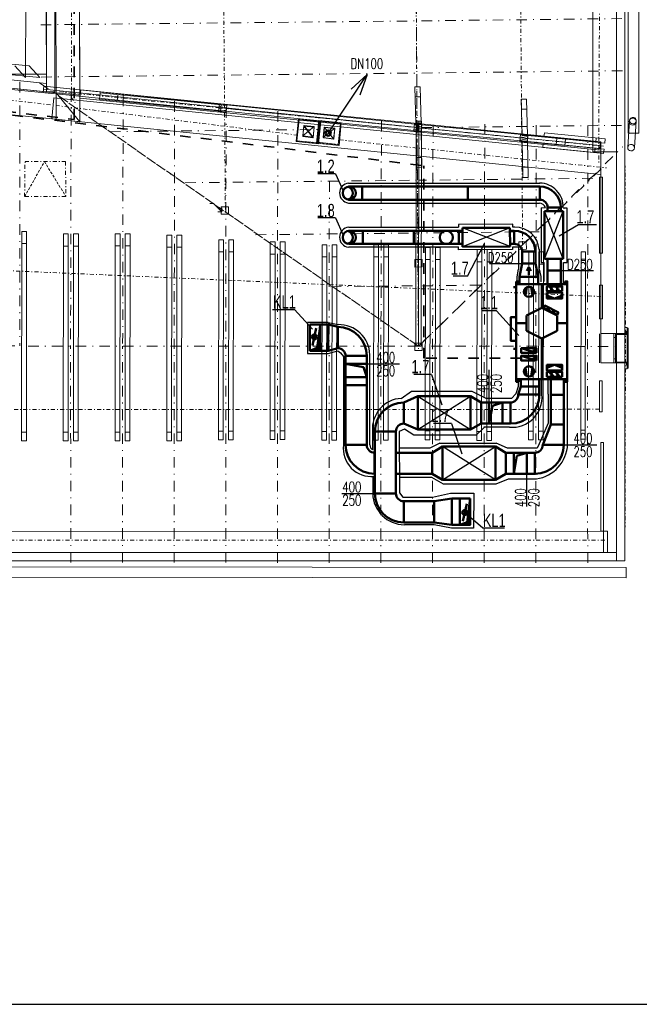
# Model space of a CAD drawing. Header units: millimetres. Extents: x 28262 to 240133, y -152087 to 56534.
# Tile 60 of 107: x 207701 to 219449, y -87529 to -68869. Entities that reach past the tile are written whole.
import ezdxf

# ---------------------------------------------------------------- set-up
doc = ezdxf.new("R2010")
doc.units = ezdxf.units.MM
doc.header["$MEASUREMENT"] = 0
for name, pattern in [('Čerchovaná', [450, 200, -117.5, 15, -117.5]), ('Čerchovaná M', [225, 125, -42.5, 15, -42.5]), ('Čerchovaná S', [175, 75, -42.5, 15, -42.5]), ('čárkovaná 3', [75, 50, -25]), ('Čárkovaná M', [400, 200, -200]), ('Čárkovaná S', [125, 75, -50])]:
    doc.linetypes.add(name, pattern=pattern)
doc.layers.get('0').update_dxf_attribs({"lineweight": 9})
for name, color, linetype, lineweight in [('--písmo', 7, 'Continuous', 25), ('--VZT', 6, 'Continuous', 50), ('--VZT POPIS', 7, 'Continuous', 25), ('--VZT_CHLADIVO', 3, 'Čárkovaná M', 35), ('--VZT_ODV', 5, 'Continuous', 50), ('--VZT_ODVOD', 5, 'Continuous', 50), ('--VZT_POPIS', 7, 'Continuous', 25), ('--VZT_PŘÍVOD', 6, 'Continuous', 50), ('--VZTPOM', 1, 'Continuous', 25), ('9._POHLED ZÁPADNÍ_1_2D prvky - obecné', 7, 'Continuous', 9), ('9._POHLED ZÁPADNÍ_1_Konstrukce - krov', 9, 'Continuous', 9), ('9._POHLED ZÁPADNÍ_1_Konstrukce - nosné', 9, 'Continuous', 9), ('9._POHLED ZÁPADNÍ_1_Kresby a obrázky', 7, 'Continuous', 9), ('9._POHLED ZÁPADNÍ_1_Nové_0_plochy', 7, 'Continuous', 9), ('9._POHLED ZÁPADNÍ_1_Nové_3D prvky fasada stavajici', 7, 'Continuous', 9), ('9._POHLED ZÁPADNÍ_1_Nové_Konstrukce - krov', 9, 'Continuous', 9), ('9._POHLED ZÁPADNÍ_1_Nové_Konstrukce - nosné', 7, 'Continuous', 9), ('9._POHLED ZÁPADNÍ_1_Nové_Kresby a obrázky', 9, 'Continuous', 9), ('9._POHLED ZÁPADNÍ_1_Nové_Otvory – Okna', 7, 'Continuous', 9), ('9._POHLED ZÁPADNÍ_1_Nové_Situace - terén', 7, 'Continuous', 9), ('9._POHLED ZÁPADNÍ_1_Nové_VÝTAH VAR 1', 7, 'Continuous', 9), ('9._POHLED ZÁPADNÍ_1_Situace - terén', 7, 'Continuous', 9), ('9._POHLED ZÁPADNÍ_1_Výplně - Povrchové', 7, 'Continuous', 9), ('9._POHLED ZÁPADNÍ_1_Výplně – Řezové', 7, 'Continuous', 9)]:
    doc.layers.add(name, color=color, linetype=linetype, lineweight=lineweight)
doc.styles.add('styl1', font='arial.ttf', dxfattribs={"width": 0.7, "height": 250})
doc.styles.add('styl7', font='romans.shx', dxfattribs={"width": 0.7, "height": 200})

msp = doc.modelspace()

# ---------------------------------------------------------------- hatches: boundary and pattern name
at = {"layer": '--VZT_ODV'}
h = msp.add_hatch(dxfattribs=at)
h.set_pattern_fill('ANSI31', color=256)
h.set_pattern_definition([(45, (7209.34327, -41979.39081), (-0.08838834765, 0.08838834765), [])])
h.paths.add_polyline_path([(213400, -74645), (213335, -75090), (213200, -75145), (213400, -75145)])
at = {"layer": '--VZT_PŘÍVOD'}
h = msp.add_hatch(dxfattribs=at)
h.set_pattern_fill('ANSI31', color=256)
h.set_pattern_definition([(45, (9554.20239, -43306.31427), (-0.08838834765, 0.08838834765), [])])
h.paths.add_polyline_path([(216243, -77959), (216241, -77957), (216235, -78007), (216235, -78201), (216243, -78193)])
h.paths.add_polyline_path([(216235, -78007), (216207, -78228), (216235, -78201)])
h.paths.add_polyline_path([(216235, -78201), (216207, -78228), (216187, -78391), (216043, -78444), (216235, -78444), (216235, -78415)])
h.paths.add_polyline_path([(216243, -78193), (216235, -78201), (216235, -78415), (216243, -78415)])
h.paths.add_polyline_path([(216243, -78415), (216235, -78415), (216235, -78444), (216243, -78444)])

# ---------------------------------------------------------------- linework, layer by layer
at = {"layer": '--písmo'}
msp.add_line((195775, -87529), (237775, -87529), dxfattribs=at)
at = {"layer": '--VZT'}
for p, q in [((217649, -72499), (217649, -73399)), ((217649, -72499), (218004, -72499)), ((217711, -72425), (217711, -72499)), ((217961, -72422), (217961, -72499)), ((218004, -73399), (218004, -72499)), ((217649, -73399), (218004, -73399)), ((217710, -73399), (217710, -73620)), ((217960, -73399), (217960, -73620)), ((217354, -73559), (217318, -73631)), ((217354, -73703), (217354, -73559)), ((217354, -73559), (217390, -73631)), ((217599, -73880), (217599, -74327)), ((217114, -73935), (217064, -73935)), ((217288, -74094), (217314, -73939)), ((217426, -74094), (217400, -73939)), ((217820, -74006), (217748, -73934)), ((217936, -74006), (217864, -73934)), ((217696, -74096), (217842, -74150)), ((217987, -74096), (217842, -74150)), ((217731, -74376), (217714, -74323)), ((217834, -74429), (217817, -74376)), ((217114, -74618), (217308, -74618)), ((218084, -74618), (217890, -74618)), ((213252, -75043), (213324, -74717)), ((217599, -75680), (217599, -74909)), ((217114, -75105), (217064, -75105)), ((217502, -75185), (217211, -75095)), ((217488, -75140), (217463, -75140)), ((217475, -75153), (217475, -75128)), ((217502, -75329), (217211, -75239)), ((217475, -75297), (217475, -75272)), ((217288, -75467), (217314, -75622)), ((217426, -75467), (217400, -75622)), ((217696, -75464), (217842, -75410)), ((217820, -75626), (217748, -75554)), ((217987, -75464), (217842, -75410)), ((217936, -75626), (217864, -75554)), ((214987, -76124), (214984, -76124)), ((214987, -76124), (215251, -76006)), ((214987, -76524), (214987, -76124)), ((216251, -76006), (215251, -76006)), ((215251, -76006), (215251, -76636)), ((216251, -76636), (216251, -76006)), ((216451, -76124), (216251, -76006)), ((217004, -76124), (216451, -76124)), ((217154, -75974), (217554, -75974)), ((214987, -76524), (215251, -76636)), ((215251, -76636), (216251, -76636)), ((216251, -76636), (216451, -76524)), ((217004, -76524), (216451, -76524)), ((214984, -77996), (214984, -78396)), ((215893, -77944), (215893, -78444)), ((215893, -77944), (215893, -78444)), ((216043, -77944), (216043, -78444)), ((216243, -77944), (216243, -78444)), ((216104, -78372), (216176, -78046))]:
    msp.add_line(p, q, dxfattribs=at)
for centre, radius in [((217139, -73854), 5), ((218059, -73854), 5), ((217357, -74026), 97), ((217784, -73970), 13), ((217900, -73970), 13), ((217722, -74350), 7), ((217826, -74402), 7), ((213288, -74880), 46.9), ((217475, -75140), 18), ((217475, -75284), 18), ((217357, -75535), 97), ((217139, -75706), 5), ((217784, -75590), 13), ((217900, -75590), 13), ((218059, -75706), 5), ((216140, -78209), 46.9)]:
    msp.add_circle(centre, radius, dxfattribs=at)
for points in [[(217114, -73829), (217164, -73829), (217164, -73879), (217114, -73879)], [(217114, -73879), (217114, -73879), (217164, -73879)], [(218084, -75680), (217114, -75680), (217114, -73880), (218084, -73880)], [(218084, -75680), (217114, -75680), (217114, -73880), (218084, -73880)], [(217114, -73880), (218084, -73880), (218084, -73880), (217114, -73880)], [(217114, -75680), (217114, -73880), (217114, -73880), (217114, -75680)], [(218034, -73829), (218084, -73829), (218084, -73879), (218034, -73879)], [(218034, -73879), (218034, -73879), (218084, -73879)], [(218084, -75680), (218084, -73880), (218084, -73880), (218084, -75680)], [(217987, -74015), (217696, -74015), (217696, -73925), (217987, -73925)], [(217696, -74042), (217987, -74042), (217987, -74150), (217696, -74150)], [(217893, -74464), (217633, -74332), (217655, -74288), (217915, -74420)], [(217114, -74955), (217014, -74955), (217014, -74505), (217114, -74505)], [(217502, -75185), (217211, -75185), (217211, -75095), (217502, -75095)], [(217502, -75329), (217211, -75329), (217211, -75239), (217502, -75239)], [(217987, -75518), (217696, -75518), (217696, -75410), (217987, -75410)], [(217987, -75635), (217696, -75635), (217696, -75545), (217987, -75545)], [(218084, -75680), (217114, -75680), (217114, -75680), (218084, -75680)], [(217164, -75731), (217114, -75731), (217114, -75681), (217164, -75681)], [(217164, -75681), (217164, -75681), (217114, -75681)], [(217554, -75680), (217554, -75820), (217204, -75820), (217204, -75680)], [(218084, -75731), (218034, -75731), (218034, -75681), (218084, -75681)], [(218084, -75681), (218084, -75681), (218034, -75681)]]:
    msp.add_3dface(points, dxfattribs=at)
for points, invisible_edges in [([(217114, -73867), (217114, -73829), (217114, -73879)], 12), ([(217114, -73867), (217114, -73879), (217114, -73879)], 5), ([(217164, -73867), (217164, -73829), (217164, -73879)], 12), ([(217164, -73867), (217164, -73879), (217164, -73879)], 5), ([(218034, -73867), (218034, -73829), (218034, -73879)], 12), ([(218034, -73867), (218034, -73879), (218034, -73879)], 5), ([(218084, -73867), (218084, -73829), (218084, -73879)], 12), ([(218084, -73867), (218084, -73879), (218084, -73879)], 5), ([(217599, -74909), (217308, -74473), (217599, -74327)], 13), ([(217599, -74909), (217599, -74327), (217890, -74473)], 13), ([(217599, -74909), (217308, -74764), (217308, -74473)], 12), ([(217599, -74909), (217890, -74473), (217890, -74618)], 13), ([(217599, -74909), (217890, -74618), (217890, -74764)], 5), ([(217114, -75693), (217114, -75731), (217114, -75681)], 12), ([(217114, -75693), (217114, -75681), (217114, -75681)], 5), ([(217164, -75693), (217164, -75731), (217164, -75681)], 12), ([(217164, -75693), (217164, -75681), (217164, -75681)], 5), ([(218034, -75693), (218034, -75731), (218034, -75681)], 12), ([(218034, -75693), (218034, -75681), (218034, -75681)], 5), ([(218084, -75693), (218084, -75731), (218084, -75681)], 12), ([(218084, -75693), (218084, -75681), (218084, -75681)], 5)]:
    msp.add_3dface(points, dxfattribs=dict(at, invisible_edges=invisible_edges))
at = {"layer": '--VZT POPIS'}
for p, q in [((213688, -71787), (213833, -72115)), ((213688, -72626), (213833, -72954)), ((218298, -72756), (217928, -72972)), ((216193, -73728), (216514, -73113)), ((217354, -73559), (217318, -73631)), ((217354, -73703), (217354, -73559)), ((217354, -73559), (217390, -73631)), ((212497, -74361), (212914, -74361)), ((212914, -74361), (213253, -74732)), ((216743, -74384), (216454, -74384)), ((216477, -78500), (216175, -78240)), ((216477, -78500), (216893, -78500))]:
    msp.add_line(p, q, dxfattribs=at)
at = {"layer": '--VZT_CHLADIVO'}
for p, q in [((208736, -63358), (208736, -70760)), ((203594, -70190), (215361, -71636)), ((204648, -70272), (208736, -70760)), ((215361, -75286), (215361, -71636)), ((217209, -75286), (215361, -75286))]:
    msp.add_line(p, q, dxfattribs=at)
at = {"layer": '--VZT_ODV'}
for p, q in [((216998, -72868), (217079, -72868)), ((216999, -73118), (217079, -73118)), ((217229, -73261), (217229, -73291)), ((217479, -73261), (217479, -73291)), ((213200, -74645), (213200, -75144)), ((213200, -74645), (213200, -75145)), ((213200, -74645), (213550, -74645)), ((213400, -74645), (213400, -75145)), ((213550, -74645), (213550, -75145)), ((213730, -74692), (213733, -75092)), ((213200, -75145), (213335, -75090)), ((213200, -75145), (213550, -75145)), ((213880, -75242), (214280, -75242)), ((213880, -76925), (213880, -75242)), ((214280, -75242), (214280, -76925)), ((214280, -75392), (213880, -75392)), ((213880, -75392), (214219, -75451)), ((214219, -75451), (214280, -75642)), ((214280, -75642), (213880, -75642)), ((217769, -76542), (217769, -75980)), ((218019, -76542), (218019, -75980)), ((214280, -76925), (213880, -76925)), ((215519, -77075), (215719, -76957)), ((216719, -76957), (215719, -76957)), ((215719, -76957), (215719, -77587)), ((216719, -77587), (216719, -76957)), ((216919, -77075), (216719, -76957)), ((214430, -77475), (214428, -77075)), ((215519, -77075), (215519, -77475)), ((216919, -77475), (216919, -77075)), ((217069, -77075), (217069, -77475)), ((217069, -77475), (217128, -77137)), ((217128, -77137), (217319, -77075)), ((217319, -77075), (217319, -77475)), ((215519, -77475), (215719, -77587)), ((215719, -77587), (216719, -77587)), ((216719, -77587), (216919, -77475))]:
    msp.add_line(p, q, dxfattribs=at)
for centre in [(213950, -72994), (215789, -72994)]:
    msp.add_circle(centre, 125, dxfattribs=at)
for centre, radius, start, end in [((213893, -72993), 125, 281.6766, 75.3086), ((213730, -75242), 550, 0, 90), ((213730, -75242), 150, 0, 90), ((214430, -76925), 550, 180, 270), ((214430, -76925), 150, 180, 270)]:
    msp.add_arc(centre, radius, start, end, dxfattribs=at)
at = {"layer": '--VZT_ODVOD'}
for p, q in [((213942, -72868), (216097, -72868)), ((214206, -73118), (214206, -72868)), ((215175, -73118), (215175, -72868)), ((216028, -73118), (216028, -72868)), ((216997, -72812), (216097, -72816)), ((216099, -73171), (216097, -72816)), ((216999, -73167), (216997, -72812)), ((217079, -73118), (217079, -72868)), ((213942, -73119), (216099, -73119)), ((216099, -73171), (216999, -73167)), ((217229, -73261), (217479, -73261)), ((217229, -73291), (217229, -73490)), ((217479, -73291), (217479, -73490)), ((217229, -73490), (217179, -73740)), ((217479, -73490), (217229, -73490)), ((217479, -73490), (217529, -73740)), ((213550, -74645), (213730, -74692)), ((213550, -75145), (213733, -75092)), ((213880, -75792), (213880, -75242)), ((214280, -75792), (214280, -75242)), ((214280, -75792), (213880, -75792)), ((217619, -76925), (217769, -76542)), ((218019, -76542), (217769, -76542)), ((218019, -76542), (218019, -76925)), ((217619, -76925), (218019, -76925)), ((214434, -77075), (214428, -77075)), ((215519, -77075), (214834, -77075)), ((217469, -77075), (216919, -77075)), ((217469, -77075), (217469, -77475)), ((214434, -77475), (214430, -77475)), ((215519, -77475), (214834, -77475)), ((217469, -77475), (216919, -77475))]:
    msp.add_line(p, q, dxfattribs=at)
msp.add_circle((213549, -71018), 50, dxfattribs=at)
for centre, radius, start, end in [((217079, -73268), 400, 0, 90), ((217079, -73268), 150, 0, 90), ((217469, -76925), 150, 270, 0), ((217469, -76925), 550, 270, 0)]:
    msp.add_arc(centre, radius, start, end, dxfattribs=at)
for points in [[(217179, -73880), (217179, -73740), (217529, -73740), (217529, -73880)], [(218019, -75680), (218019, -75980), (217769, -75980), (217769, -75680)]]:
    msp.add_3dface(points, dxfattribs=at)
at = {"layer": '--VZT_POPIS'}
for p, q in [((213581, -70972), (214287, -69908)), ((214287, -69908), (213983, -70184)), ((214287, -69908), (214152, -70296)), ((213688, -71787), (213351, -71787)), ((218004, -73399), (217649, -72499)), ((217649, -73399), (218004, -72499)), ((213688, -72626), (213351, -72626)), ((218635, -72756), (218298, -72756)), ((216999, -73167), (216097, -72816)), ((216997, -72812), (216099, -73171)), ((216607, -73490), (217229, -73490)), ((217960, -73620), (218582, -73620)), ((216193, -73728), (215917, -73728)), ((216743, -74384), (217164, -74853)), ((214280, -75392), (214903, -75392)), ((216604, -76124), (216604, -75502)), ((215508, -75594), (215171, -75594)), ((215508, -75594), (215706, -76168)), ((215251, -76006), (216251, -76636)), ((215251, -76636), (216251, -76006)), ((215885, -76522), (215548, -76522)), ((215885, -76522), (216083, -77096)), ((215719, -77587), (216719, -76957)), ((216719, -77587), (215719, -76957)), ((218019, -76925), (218642, -76925)), ((217319, -78097), (217319, -77474)), ((213811, -77846), (214434, -77846))]:
    msp.add_line(p, q, dxfattribs=at)
at = {"layer": '--VZT_PŘÍVOD'}
for p, q in [((217561, -72030), (213939, -72030)), ((214191, -72280), (214191, -72030)), ((216199, -72280), (216199, -72030)), ((217561, -72280), (217561, -72030)), ((217561, -72280), (213937, -72280)), ((217711, -72430), (217961, -72430)), ((217154, -75974), (217204, -75820)), ((217554, -75820), (217554, -75974)), ((216451, -76124), (216451, -76524)), ((216604, -76124), (216604, -76524)), ((216664, -76186), (216854, -76124)), ((216854, -76124), (216854, -76524)), ((217004, -76124), (217004, -76524)), ((216604, -76524), (216664, -76186)), ((214834, -76674), (214434, -76674)), ((214434, -77846), (214434, -76674)), ((214834, -77846), (214834, -76674)), ((214834, -77846), (214434, -77846)), ((214984, -77996), (215562, -77996)), ((215893, -77944), (215559, -77996)), ((215559, -77996), (215559, -78396)), ((215893, -77944), (216243, -77944)), ((216187, -78391), (216243, -77944)), ((215559, -78396), (214984, -78396)), ((215559, -78396), (215893, -78444)), ((215893, -78444), (216243, -78444)), ((216043, -78444), (216187, -78391))]:
    msp.add_line(p, q, dxfattribs=at)
msp.add_circle((213950, -72155), 125, dxfattribs=at)
for centre, radius, start, end in [((213893, -72154), 125, 281.6766, 75.3086), ((217561, -72430), 400, 0, 90), ((217561, -72430), 150, 0, 90), ((214984, -76674), 550, 90, 180), ((217004, -75974), 150, 270, 0), ((217004, -75974), 550, 270, 0), ((214984, -76674), 150, 90, 180), ((214984, -77846), 550, 180, 270), ((214984, -77846), 150, 180, 270)]:
    msp.add_arc(centre, radius, start, end, dxfattribs=at)
msp.add_3dface([(217710, -73880), (217710, -73620), (217960, -73620), (217960, -73880)], dxfattribs=at)
at = {"layer": '--VZTPOM'}
for p, q in [((213937, -71964), (217560, -71964)), ((213932, -72343), (217554, -72343)), ((217588, -72436), (217670, -72428)), ((217588, -72436), (217588, -73470)), ((218008, -72436), (218023, -72438)), ((218080, -72438), (218023, -72438)), ((218080, -73470), (218080, -72438)), ((217051, -72747), (216022, -72752)), ((216022, -72752), (216022, -72803)), ((217051, -72800), (217051, -72747)), ((213942, -72801), (216022, -72803)), ((217087, -72800), (217051, -72800)), ((213942, -73171), (216019, -73174)), ((216019, -73228), (216019, -73174)), ((217046, -73224), (216019, -73228)), ((217046, -73182), (217046, -73224)), ((217159, -73182), (217046, -73182)), ((217159, -73182), (217159, -73599)), ((217548, -73216), (217548, -73569)), ((217588, -73470), (217645, -73470)), ((217645, -73829), (217645, -73470)), ((218014, -73868), (218014, -73470)), ((218014, -73470), (218080, -73470)), ((217135, -73740), (217159, -73599)), ((217588, -73733), (217548, -73569)), ((217135, -73878), (217135, -73740)), ((217588, -73836), (217588, -73733)), ((213550, -74605), (213156, -74605)), ((213156, -74605), (213156, -75193)), ((213550, -74605), (213738, -74648)), ((213156, -75193), (213547, -75193)), ((213547, -75193), (213735, -75142)), ((213735, -75142), (213786, -75182)), ((213786, -75182), (213840, -75251)), ((213840, -75251), (213840, -76928)), ((214340, -76928), (214340, -75217)), ((217154, -75684), (217154, -75822)), ((217602, -75974), (217602, -75706)), ((217719, -75963), (217719, -75680)), ((218090, -75997), (218090, -75731)), ((214935, -76046), (215131, -75908)), ((215131, -75908), (216272, -75908)), ((216272, -75908), (216549, -76046)), ((217154, -75822), (217107, -75960)), ((217024, -76046), (216549, -76046)), ((217107, -75960), (217024, -76046)), ((217719, -75963), (217719, -76514)), ((218090, -76913), (218090, -75997)), ((214392, -76672), (214392, -77019)), ((214996, -76629), (214896, -76676)), ((214896, -76676), (214900, -77838)), ((215175, -76742), (214996, -76629)), ((216511, -76593), (216356, -76742)), ((216673, -76593), (216511, -76593)), ((216989, -76592), (216673, -76593)), ((217719, -76514), (217547, -76906)), ((216356, -76742), (215175, -76742)), ((215477, -76992), (214898, -76992)), ((215668, -76893), (215477, -76992)), ((215668, -76893), (216735, -76893)), ((216948, -76989), (216735, -76893)), ((217512, -76989), (216948, -76989)), ((217547, -76906), (217512, -76989)), ((214394, -77529), (214394, -77850)), ((214899, -77538), (215508, -77538)), ((215508, -77538), (215731, -77667)), ((216735, -77667), (216967, -77572)), ((216967, -77572), (217498, -77572)), ((215731, -77667), (216735, -77667)), ((214900, -77838), (214966, -77915)), ((214966, -77915), (215528, -77915)), ((215528, -77915), (215872, -77842)), ((215872, -77842), (216312, -77842)), ((216312, -77842), (216308, -78508)), ((215561, -78441), (214994, -78441)), ((215890, -78508), (215561, -78441)), ((216308, -78508), (215890, -78508))]:
    msp.add_line(p, q, dxfattribs=at)
for centre, radius, start, end in [((213957, -72154), 191, 95.7802, 262.6492), ((217549, -72423), 459, 358.405, 88.6869), ((217540, -72483), 141, 23.0496, 84.2114), ((213957, -72993), 191, 95.7802, 262.6492), ((217093, -73256), 457, 3.9765, 90.7735), ((213753, -75235), 587, 1.7256, 91.5476), ((214965, -76621), 576, 92.9937, 185.0474), ((217037, -76027), 567, 265.1155, 5.3835), ((214370, -76993), 534, 172.9086, 275.4885), ((214448, -76927), 108, 180.1559, 238.1573), ((217396, -76885), 694, 278.453, 357.6395), ((215001, -77833), 608, 181.6165, 269.3448)]:
    msp.add_arc(centre, radius, start, end, dxfattribs=at)
for p, q in [((208191, -60488), (208208, -70235)), ((208191, -60488), (208208, -70235)), ((208368, -70235), (208351, -60501)), ((208368, -70235), (208351, -60501)), ((208352, -60952), (208392, -70254)), ((208842, -70299), (208802, -60988)), ((219017, -61349), (219017, -74819)), ((219177, -74819), (219177, -61362)), ((218566, -61765), (218567, -71372)), ((219017, -71371), (219016, -61800)), ((208392, -70254), (203625, -69771)), ((203575, -70268), (208394, -70756)), ((208208, -70235), (208368, -70235)), ((208208, -70235), (208368, -70235)), ((208392, -70254), (208394, -70756)), ((208844, -70802), (208392, -70254)), ((208392, -70254), (208844, -70802)), ((208842, -70299), (208392, -70254)), ((208392, -70254), (208842, -70299)), ((208394, -70756), (208392, -70254)), ((208858, -70196), (208842, -70355)), ((208844, -70802), (208842, -70299)), ((218717, -71181), (208858, -70196)), ((208349, -70350), (208309, -70748)), ((218717, -71400), (208349, -70350)), ((208842, -70355), (218717, -71342)), ((211487, -70469), (211473, -70608)), ((211626, -70483), (211487, -70469)), ((211613, -70622), (211626, -70483)), ((211473, -70608), (211613, -70622)), ((208309, -70748), (218717, -71802)), ((208394, -70756), (208844, -70802)), ((215188, -70838), (215174, -70978)), ((215327, -70852), (215188, -70838)), ((215314, -70992), (215327, -70852)), ((215174, -70978), (215314, -70992)), ((217198, -71039), (217184, -71178)), ((217337, -71053), (217198, -71039)), ((217324, -71192), (217337, -71053)), ((217184, -71178), (217324, -71192)), ((218717, -71342), (218717, -71181)), ((218567, -71372), (219017, -71371)), ((218717, -71802), (218717, -71400)), ((211659, -72415), (211519, -72416)), ((211519, -72416), (211521, -72556)), ((211521, -72556), (211661, -72555)), ((211661, -72555), (211659, -72415)), ((217305, -73080), (217165, -73081)), ((217165, -73081), (217167, -73221)), ((217307, -73220), (217305, -73080)), ((217167, -73221), (217307, -73220)), ((215330, -73414), (215190, -73416)), ((215190, -73416), (215192, -73556)), ((215332, -73554), (215330, -73414)), ((215192, -73556), (215332, -73554)), ((219177, -74820), (218999, -74820)), ((218999, -74820), (218999, -74832)), ((219017, -74819), (219177, -74819)), ((219177, -74705), (219177, -74820)), ((219220, -74705), (219177, -74705)), ((219209, -74820), (219209, -74772)), ((219209, -74772), (219220, -74772)), ((219218, -74820), (219209, -74820)), ((219218, -74832), (219218, -74820)), ((219220, -74712), (219220, -74705)), ((219230, -74715), (219220, -74712)), ((219220, -74747), (219230, -74743)), ((219220, -74772), (219220, -74747)), ((219237, -74724), (219230, -74715)), ((219230, -74743), (219237, -74735)), ((219237, -74735), (219237, -74724)), ((215331, -75000), (215191, -75001)), ((215191, -75001), (215192, -75141)), ((215332, -75140), (215331, -75000)), ((218999, -74832), (219218, -74832)), ((215192, -75141), (215332, -75140)), ((219218, -75357), (218999, -75357)), ((218999, -75357), (218999, -75370)), ((218999, -75370), (219177, -75370)), ((219177, -75370), (219177, -75484)), ((219209, -75417), (219209, -75370)), ((219209, -75370), (219218, -75370)), ((219218, -75370), (219218, -75357)), ((219177, -75484), (219220, -75484)), ((219220, -75417), (219209, -75417)), ((219220, -75442), (219220, -75417)), ((219230, -75446), (219220, -75442)), ((219220, -75477), (219230, -75474)), ((219220, -75484), (219220, -75477)), ((219237, -75454), (219230, -75446)), ((219230, -75474), (219237, -75465)), ((219237, -75465), (219237, -75454)), ((218746, -75712), (218696, -75712)), ((218696, -75712), (218696, -76298)), ((218746, -76298), (218746, -75712)), ((218696, -76298), (218746, -76298)), ((218767, -76880), (218717, -76880)), ((218717, -76880), (218717, -78564)), ((218767, -78564), (218767, -76880)), ((218717, -78564), (218767, -78564)), ((218845, -78564), (218767, -78564)), ((218767, -78564), (218767, -78964)), ((218845, -78964), (218845, -78564)), ((219017, -78967), (203331, -78967)), ((219017, -78967), (203331, -78967)), ((218767, -78964), (218845, -78964)), ((219017, -79127), (219017, -78967)), ((219017, -79127), (219017, -78967)), ((203331, -79127), (219017, -79127)), ((203331, -79127), (219017, -79127))]:
    msp.add_line(p, q)
at = {"layer": '9._POHLED ZÁPADNÍ_1_2D prvky - obecné', "linetype": 'Čerchovaná'}
for p, q in [((215262, -75058), (215198, -64912)), ((215262, -75058), (208009, -70016)), ((215262, -75058), (219134, -71278)), ((198861, -75047), (218979, -75060))]:
    msp.add_line(p, q, dxfattribs=at)
at = {"layer": '9._POHLED ZÁPADNÍ_1_2D prvky - obecné', "linetype": 'Continuous'}
for p, q in [((199025, -69305), (208307, -70269)), ((199155, -78972), (218846, -78966))]:
    msp.add_line(p, q, dxfattribs=at)
at = {"layer": '9._POHLED ZÁPADNÍ_1_Konstrukce - krov', "linetype": 'Čerchovaná S'}
for p, q in [((208685, -60688), (208685, -70339)), ((218730, -61466), (218679, -71575)), ((211521, -62590), (211601, -72507)), ((217153, -62919), (217237, -73220)), ((215195, -64824), (215262, -75140)), ((208454, -70236), (218770, -71266)), ((208675, -70339), (208760, -70455)), ((211620, -70552), (215172, -70906)), ((215330, -70923), (217191, -71109))]:
    msp.add_line(p, q, dxfattribs=at)
at = {"layer": '9._POHLED ZÁPADNÍ_1_Konstrukce - krov', "linetype": 'Čerchovaná'}
for p, q in [((219119, -68848), (215232, -68892)), ((208100, -68966), (215212, -68892)), ((208109, -69955), (215222, -69880)), ((219128, -69837), (215228, -69881)), ((208635, -70451), (215235, -75039)), ((219114, -70871), (215214, -70915)), ((209413, -70992), (213360, -70950)), ((218726, -71695), (215262, -75058)), ((210841, -71958), (215284, -71911)), ((218566, -71875), (215284, -71912)), ((212174, -72944), (215244, -72912)), ((217548, -72887), (215312, -72912)), ((213596, -73929), (215266, -73911)), ((216435, -73899), (215324, -73912))]:
    msp.add_line(p, q, dxfattribs=at)
at = {"layer": '9._POHLED ZÁPADNÍ_1_Konstrukce - krov', "linetype": 'Continuous'}
for p, q in [((208145, -70248), (208157, -70129)), ((208145, -70248), (208157, -70129)), ((208157, -70129), (215253, -70855)), ((208157, -70129), (215253, -70855)), ((215294, -70138), (215194, -70140)), ((215194, -70140), (215211, -70830)), ((215311, -70828), (215294, -70138)), ((208145, -70248), (215241, -70974)), ((208145, -70248), (215241, -70974)), ((208151, -70188), (215247, -70915)), ((209215, -70372), (209227, -70253)), ((209227, -70253), (211522, -70482)), ((209561, -70286), (209549, -70406)), ((215199, -70332), (215299, -70330)), ((211510, -70602), (209215, -70372)), ((211487, -70469), (211473, -70608)), ((211626, -70483), (211487, -70469)), ((211522, -70482), (211510, -70602)), ((211613, -70622), (211626, -70483)), ((217311, -70372), (217211, -70374)), ((217211, -70374), (217228, -71065)), ((217328, -71062), (217311, -70372)), ((211473, -70608), (211613, -70622)), ((217216, -70566), (217316, -70564)), ((215188, -70838), (215174, -70978)), ((215327, -70852), (215188, -70838)), ((215211, -70830), (215311, -70828)), ((215220, -70791), (215212, -75058)), ((215220, -70791), (215212, -75058)), ((215320, -70791), (215220, -70791)), ((215320, -70791), (215220, -70791)), ((215253, -70855), (215241, -70974)), ((215253, -70855), (215241, -70974)), ((215264, -70856), (215252, -70976)), ((215264, -70856), (215252, -70976)), ((215270, -70791), (215262, -75058)), ((218714, -71192), (215264, -70856)), ((218714, -71192), (215264, -70856)), ((215320, -70791), (215312, -75058)), ((215320, -70791), (215312, -75058)), ((215314, -70992), (215327, -70852)), ((215174, -70978), (215314, -70992)), ((215215, -70984), (215315, -70982)), ((215228, -71675), (215215, -70984)), ((218703, -71311), (215252, -70976)), ((218703, -71311), (215252, -70976)), ((218708, -71252), (215258, -70916)), ((215315, -70982), (215328, -71673)), ((217198, -71039), (217184, -71178)), ((217337, -71053), (217198, -71039)), ((217228, -71065), (217328, -71062)), ((217324, -71192), (217337, -71053)), ((217338, -71063), (217326, -71183)), ((218047, -71134), (217338, -71063)), ((217649, -71010), (217641, -71090)), ((217649, -71010), (217641, -71090)), ((217641, -71090), (218793, -71206)), ((218801, -71126), (217649, -71010)), ((217184, -71178), (217324, -71192)), ((217230, -71168), (217330, -71167)), ((217239, -71859), (217230, -71168)), ((217326, -71183), (218035, -71253)), ((217330, -71167), (217339, -71857)), ((217629, -71209), (217621, -71289)), ((217629, -71209), (217621, -71289)), ((218781, -71325), (217629, -71209)), ((217886, -71118), (217875, -71237)), ((218035, -71253), (218047, -71134)), ((218631, -71109), (218623, -71189)), ((218703, -71311), (218714, -71192)), ((218703, -71311), (218714, -71192)), ((218793, -71206), (218801, -71126)), ((217621, -71289), (218773, -71405)), ((218611, -71308), (218602, -71388)), ((218773, -71405), (218781, -71325)), ((215224, -71483), (215324, -71481)), ((215328, -71673), (215228, -71675)), ((217237, -71666), (217337, -71665)), ((217339, -71857), (217239, -71859)), ((211659, -72415), (211519, -72416)), ((211519, -72416), (211521, -72556)), ((211521, -72556), (211661, -72555)), ((211661, -72555), (211659, -72415)), ((217305, -73080), (217165, -73081)), ((217165, -73081), (217167, -73221)), ((217307, -73220), (217305, -73080)), ((217167, -73221), (217307, -73220)), ((215330, -73414), (215190, -73416)), ((215190, -73416), (215192, -73556)), ((215332, -73554), (215330, -73414)), ((215192, -73556), (215332, -73554)), ((215331, -75000), (215191, -75001)), ((215191, -75001), (215192, -75141)), ((215332, -75140), (215331, -75000)), ((215192, -75141), (215332, -75140)), ((215212, -75058), (215312, -75058)), ((215212, -75058), (215312, -75058))]:
    msp.add_line(p, q, dxfattribs=at)
at = {"layer": '9._POHLED ZÁPADNÍ_1_Konstrukce - nosné', "linetype": 'Continuous'}
for p, q in [((208350, -60501), (208392, -70254)), ((208844, -70802), (208802, -60988)), ((219017, -71371), (219016, -61349)), ((218567, -67921), (218567, -71372)), ((218717, -71181), (208858, -70196)), ((208842, -70355), (218717, -71342)), ((208844, -70802), (208394, -70756)), ((212985, -70747), (212941, -71175)), ((212998, -70764), (212957, -71162)), ((212957, -71162), (212998, -70764)), ((213413, -70791), (212985, -70747)), ((213396, -70805), (212998, -70764)), ((212998, -70764), (213396, -70805)), ((213067, -71072), (213088, -70873)), ((213067, -71072), (213287, -70894)), ((213088, -70873), (213287, -70894)), ((213088, -70873), (213266, -71093)), ((213287, -70894), (213266, -71093)), ((213371, -70778), (213327, -71206)), ((213385, -70794), (213344, -71192)), ((213344, -71192), (213385, -70794)), ((213355, -71203), (213396, -70805)), ((213396, -70805), (213355, -71203)), ((213369, -71219), (213413, -70791)), ((213799, -70822), (213371, -70778)), ((213783, -70836), (213385, -70794)), ((213385, -70794), (213783, -70836)), ((213453, -71103), (213474, -70904)), ((213474, -70904), (213673, -70925)), ((213474, -70904), (213652, -71124)), ((213741, -71233), (213783, -70836)), ((213783, -70836), (213741, -71233)), ((213755, -71250), (213799, -70822)), ((213266, -71093), (213067, -71072)), ((213453, -71103), (213673, -70925)), ((213673, -70925), (213652, -71124)), ((212941, -71175), (213369, -71219)), ((212957, -71162), (213355, -71203)), ((213355, -71203), (212957, -71162)), ((213327, -71206), (213755, -71250)), ((213344, -71192), (213741, -71233)), ((213741, -71233), (213344, -71192)), ((213652, -71124), (213453, -71103))]:
    msp.add_line(p, q, dxfattribs=at)
at = {"layer": '9._POHLED ZÁPADNÍ_1_Kresby a obrázky', "linetype": 'Čárkovaná S'}
msp.add_line((219017, -71313), (219016, -61349), dxfattribs=at)
at = {"layer": '9._POHLED ZÁPADNÍ_1_Kresby a obrázky', "linetype": 'Continuous'}
for p, q in [((211309, -72354), (211378, -72354)), ((211378, -72354), (211531, -72507)), ((211531, -72507), (211460, -72507)), ((211531, -72507), (211531, -72436))]:
    msp.add_line(p, q, dxfattribs=at)
at = {"layer": '9._POHLED ZÁPADNÍ_1_Nové_0_plochy', "linetype": 'Continuous'}
msp.add_line((218697, -74821), (218697, -75374), dxfattribs=at)
at = {"layer": '9._POHLED ZÁPADNÍ_1_Nové_3D prvky fasada stavajici', "linetype": 'Continuous'}
for p, q in [((219231, -71290), (219264, -70779)), ((219231, -71290), (219264, -70779)), ((219389, -70787), (219356, -71298)), ((219389, -70787), (219356, -71298))]:
    msp.add_line(p, q, dxfattribs=at)
for centre, start, end in [((219327, -70783), 356.294, 176.294), ((219327, -70783), 356.294, 176.294), ((219327, -70783), 356.294, 176.294), ((219327, -70783), 176.294, 356.294), ((219327, -70783), 176.294, 356.294), ((219327, -70783), 176.294, 356.294), ((219293, -71294), 356.294, 176.294), ((219293, -71294), 356.294, 176.294), ((219293, -71294), 356.294, 176.294), ((219293, -71294), 176.294, 356.294), ((219293, -71294), 176.294, 356.294), ((219293, -71294), 176.294, 356.294)]:
    msp.add_arc(centre, 62.5, start, end, dxfattribs=at)
at = {"layer": '9._POHLED ZÁPADNÍ_1_Nové_Konstrukce - krov', "linetype": 'Continuous'}
for p, q in [((207808, -69965), (207853, -60274)), ((219440, -71019), (219440, -60948)), ((219240, -61134), (219240, -71019)), ((198920, -68888), (207881, -69746)), ((208084, -69967), (198901, -69087)), ((207609, -69744), (207808, -69965)), ((207881, -69746), (208084, -69967)), ((219240, -71019), (219440, -71019)), ((207737, -76851), (207743, -72881)), ((207743, -72881), (207833, -72881)), ((207833, -72881), (207827, -76851)), ((208528, -76851), (208533, -72928)), ((208533, -72928), (208623, -72928)), ((208623, -72928), (208618, -76851)), ((208718, -76851), (208723, -72929)), ((208723, -72929), (208813, -72929)), ((208813, -72929), (208808, -76851)), ((209508, -76851), (209513, -72924)), ((209513, -72924), (209603, -72925)), ((209603, -72925), (209598, -76851)), ((209698, -76851), (209703, -72925)), ((209703, -72925), (209793, -72925)), ((209793, -72925), (209788, -76851)), ((210488, -76851), (210493, -72950)), ((210493, -72950), (210583, -72950)), ((210583, -72950), (210578, -76851)), ((210678, -76851), (210683, -72951)), ((210683, -72951), (210773, -72951)), ((210773, -72951), (210768, -76851)), ((207832, -73112), (207742, -73112)), ((211470, -76834), (211475, -73040)), ((211475, -73040), (211565, -73040)), ((211565, -73040), (211560, -76834)), ((211660, -76834), (211665, -73040)), ((211665, -73040), (211755, -73040)), ((211755, -73040), (211750, -76834)), ((212448, -76826), (212452, -73079)), ((212452, -73079), (212542, -73079)), ((212542, -73079), (212538, -76826)), ((212638, -76826), (212642, -73079)), ((212642, -73079), (212732, -73079)), ((212732, -73079), (212728, -76826)), ((213428, -76839), (213433, -73134)), ((213433, -73134), (213523, -73134)), ((213523, -73134), (213518, -76839)), ((213618, -76839), (213623, -73135)), ((213623, -73135), (213713, -73135)), ((213713, -73135), (213708, -76839)), ((214408, -76836), (214413, -73134)), ((214413, -73134), (214503, -73134)), ((214503, -73134), (214498, -76836)), ((214598, -76836), (214603, -73135)), ((214603, -73135), (214693, -73135)), ((214693, -73135), (214688, -76836)), ((208623, -73159), (208533, -73159)), ((208813, -73160), (208723, -73160)), ((209602, -73156), (209512, -73155)), ((209792, -73156), (209702, -73156)), ((210582, -73181), (210492, -73181)), ((210772, -73182), (210682, -73182)), ((211564, -73271), (211474, -73271)), ((211754, -73271), (211664, -73271)), ((212542, -73310), (212452, -73310)), ((212732, -73310), (212642, -73310)), ((215388, -76829), (215393, -73184)), ((215393, -73184), (215483, -73184)), ((215483, -73184), (215478, -76829)), ((215578, -76829), (215583, -73185)), ((215583, -73185), (215673, -73185)), ((215673, -73185), (215668, -76830)), ((216368, -76842), (216373, -73226)), ((216373, -73226), (216463, -73226)), ((216463, -73226), (216458, -76842)), ((216558, -76842), (216563, -73226)), ((216563, -73226), (216653, -73226)), ((216653, -73226), (216648, -76843)), ((217348, -76831), (217353, -73268)), ((217353, -73268), (217443, -73268)), ((217443, -73268), (217438, -76831)), ((217538, -76831), (217543, -73268)), ((217543, -73268), (217633, -73268)), ((217633, -73268), (217628, -76831)), ((218341, -76818), (218346, -73268)), ((218341, -76818), (218346, -73268)), ((218346, -73268), (218426, -73268)), ((218346, -73268), (218426, -73268)), ((218426, -73268), (218421, -76818)), ((218426, -73268), (218421, -76818)), ((213522, -73365), (213432, -73365)), ((213712, -73366), (213622, -73366)), ((214503, -73365), (214413, -73365)), ((214693, -73366), (214603, -73366)), ((215482, -73415), (215392, -73415)), ((215672, -73416), (215582, -73416)), ((216462, -73457), (216372, -73457)), ((216652, -73457), (216562, -73457)), ((217443, -73499), (217353, -73499)), ((217633, -73499), (217543, -73499)), ((218426, -73435), (218346, -73435)), ((218999, -74820), (218999, -74832)), ((219177, -74820), (218999, -74820)), ((218999, -74820), (219177, -74820)), ((218999, -74832), (218999, -74820)), ((219177, -74705), (219177, -74820)), ((219220, -74705), (219177, -74705)), ((219177, -74820), (219177, -74705)), ((219177, -74705), (219220, -74705)), ((219209, -74772), (219209, -74820)), ((219220, -74772), (219209, -74772)), ((219209, -74772), (219209, -74820)), ((219220, -74772), (219209, -74772)), ((219218, -74820), (219209, -74820)), ((219209, -74820), (219218, -74820)), ((219218, -74820), (219218, -74832)), ((219218, -74820), (219218, -74832)), ((219220, -74705), (219220, -74712)), ((219220, -74705), (219220, -74712)), ((219220, -74712), (219230, -74715)), ((219220, -74712), (219230, -74715)), ((219230, -74743), (219220, -74747)), ((219230, -74743), (219220, -74747)), ((219220, -74747), (219220, -74772)), ((219220, -74747), (219220, -74772)), ((219220, -74772), (219220, -75417)), ((219230, -74715), (219237, -74724)), ((219230, -74715), (219237, -74724)), ((219237, -74735), (219230, -74743)), ((219237, -74735), (219230, -74743)), ((219237, -74724), (219237, -74735)), ((219237, -74724), (219237, -74735)), ((219237, -74735), (219237, -75454)), ((219218, -74832), (218999, -74832)), ((219218, -74832), (218999, -74832)), ((218999, -74832), (218999, -75357)), ((219218, -74832), (219218, -75357)), ((219218, -75357), (218999, -75357)), ((218999, -75357), (218999, -75370)), ((219218, -75357), (218999, -75357)), ((218999, -75357), (218999, -75370)), ((218999, -75370), (219177, -75370)), ((219177, -75370), (218999, -75370)), ((219177, -75370), (219177, -75484)), ((219177, -75370), (219177, -75484)), ((219209, -75370), (219218, -75370)), ((219209, -75417), (219209, -75370)), ((219209, -75370), (219209, -75417)), ((219218, -75370), (219209, -75370)), ((219218, -75370), (219218, -75357)), ((219218, -75357), (219218, -75370)), ((219177, -75484), (219220, -75484)), ((219220, -75484), (219177, -75484)), ((219220, -75417), (219209, -75417)), ((219220, -75417), (219209, -75417)), ((219220, -75442), (219220, -75417)), ((219220, -75417), (219220, -75442)), ((219230, -75446), (219220, -75442)), ((219220, -75442), (219230, -75446)), ((219220, -75477), (219230, -75474)), ((219230, -75474), (219220, -75477)), ((219220, -75484), (219220, -75477)), ((219220, -75477), (219220, -75484)), ((219237, -75454), (219230, -75446)), ((219230, -75446), (219237, -75454)), ((219230, -75474), (219237, -75465)), ((219237, -75465), (219230, -75474)), ((219237, -75465), (219237, -75454)), ((219237, -75454), (219237, -75465)), ((207828, -76685), (207738, -76684)), ((208618, -76684), (208528, -76684)), ((208808, -76685), (208718, -76685)), ((209598, -76684), (209508, -76684)), ((209788, -76685), (209698, -76685)), ((210578, -76684), (210488, -76684)), ((210768, -76685), (210678, -76685)), ((211560, -76667), (211470, -76667)), ((211750, -76667), (211660, -76667)), ((212538, -76660), (212448, -76659)), ((212728, -76660), (212638, -76660)), ((213518, -76672), (213428, -76672)), ((213708, -76673), (213618, -76673)), ((214498, -76669), (214408, -76669)), ((214688, -76670), (214598, -76669)), ((215478, -76663), (215388, -76663)), ((215668, -76663), (215578, -76663)), ((216458, -76676), (216368, -76676)), ((216648, -76676), (216558, -76676)), ((217438, -76664), (217348, -76664)), ((217628, -76665), (217538, -76664)), ((218422, -76651), (218342, -76651)), ((207827, -76851), (207737, -76851)), ((208618, -76851), (208528, -76851)), ((208808, -76851), (208718, -76851)), ((209598, -76851), (209508, -76851)), ((209788, -76851), (209698, -76851)), ((210578, -76851), (210488, -76851)), ((210768, -76851), (210678, -76851)), ((211560, -76834), (211470, -76834)), ((211750, -76834), (211660, -76834)), ((212538, -76826), (212448, -76826)), ((212728, -76826), (212638, -76826)), ((213518, -76839), (213428, -76839)), ((213708, -76839), (213618, -76839)), ((214498, -76836), (214408, -76836)), ((214688, -76836), (214598, -76836)), ((215478, -76829), (215388, -76829)), ((215668, -76830), (215578, -76829)), ((216458, -76842), (216368, -76842)), ((216648, -76843), (216558, -76842)), ((217438, -76831), (217348, -76831)), ((217628, -76831), (217538, -76831)), ((218421, -76818), (218341, -76818)), ((218421, -76818), (218341, -76818)), ((198694, -79228), (219198, -79248)), ((219198, -79248), (219197, -79448)), ((219197, -79448), (198694, -79428))]:
    msp.add_line(p, q, dxfattribs=at)
at = {"layer": '9._POHLED ZÁPADNÍ_1_Nové_Konstrukce - krov', "linetype": 'Čerchovaná S'}
for p, q in [((203678, -70007), (207862, -70431)), ((207862, -70431), (212947, -71054)), ((213763, -71147), (218826, -71677)), ((219177, -71420), (219186, -75062)), ((203436, -73449), (218717, -74114)), ((219177, -78702), (219186, -75061)), ((203394, -76254), (218717, -76253)), ((203495, -78734), (218845, -78734))]:
    msp.add_line(p, q, dxfattribs=at)
at = {"layer": '9._POHLED ZÁPADNÍ_1_Nové_Konstrukce - krov', "linetype": 'Čerchovaná'}
for p, q in [((207702, -70047), (207702, -75052)), ((208676, -70224), (208666, -75053)), ((209662, -70308), (209653, -75055)), ((210639, -70414), (210630, -75054)), ((211615, -70526), (211606, -75055)), ((212595, -70605), (212587, -75056)), ((214559, -70790), (214550, -75057)), ((215538, -70870), (215530, -75058)), ((216518, -70847), (216510, -75034)), ((217495, -70869), (217487, -75056)), ((218475, -70872), (218467, -75059)), ((213573, -71929), (213567, -75056)), ((208669, -79157), (208666, -75053)), ((209649, -79158), (209647, -75054)), ((210629, -79158), (210627, -75054)), ((211610, -79158), (211607, -75055)), ((212589, -79160), (212587, -75056)), ((213570, -79160), (213567, -75056)), ((214550, -79161), (214547, -75057)), ((215530, -79161), (215527, -75058)), ((216510, -79162), (216507, -75058)), ((217490, -79162), (217487, -75059)), ((218470, -79163), (218467, -75059))]:
    msp.add_line(p, q, dxfattribs=at)
at = {"layer": '9._POHLED ZÁPADNÍ_1_Nové_Konstrukce - krov', "linetype": 'Čerchovaná M'}
for p, q in [((218999, -74820), (219177, -74820)), ((218999, -74832), (218999, -74820)), ((218999, -74820), (219177, -74820)), ((218999, -75370), (218999, -74820)), ((219177, -74705), (219220, -74705)), ((219177, -74820), (219177, -74705)), ((219177, -74705), (219220, -74705)), ((219177, -75484), (219177, -74705)), ((219220, -74772), (219209, -74772)), ((219209, -74772), (219209, -74820)), ((219209, -74820), (219218, -74820)), ((219218, -74820), (219218, -74832)), ((219220, -74705), (219220, -74712)), ((219220, -75484), (219220, -74705)), ((219220, -74712), (219230, -74715)), ((219220, -74712), (219230, -74715)), ((219230, -74743), (219220, -74747)), ((219220, -74747), (219220, -74772)), ((219230, -74715), (219237, -74724)), ((219230, -74715), (219237, -74724)), ((219237, -74735), (219230, -74743)), ((219237, -74724), (219237, -74735)), ((219237, -75465), (219237, -74724)), ((219218, -74832), (218999, -74832)), ((218999, -75357), (218999, -75370)), ((219218, -75357), (218999, -75357)), ((218999, -75370), (219177, -75370)), ((218999, -75370), (219177, -75370)), ((219177, -75370), (219177, -75484)), ((219209, -75370), (219218, -75370)), ((219209, -75417), (219209, -75370)), ((219218, -75370), (219218, -75357)), ((219177, -75484), (219220, -75484)), ((219177, -75484), (219220, -75484)), ((219220, -75417), (219209, -75417)), ((219220, -75442), (219220, -75417)), ((219230, -75446), (219220, -75442)), ((219220, -75477), (219230, -75474)), ((219220, -75477), (219230, -75474)), ((219220, -75484), (219220, -75477)), ((219237, -75454), (219230, -75446)), ((219230, -75474), (219237, -75465)), ((219230, -75474), (219237, -75465)), ((219237, -75465), (219237, -75454))]:
    msp.add_line(p, q, dxfattribs=at)
at = {"layer": '9._POHLED ZÁPADNÍ_1_Nové_Konstrukce - nosné', "linetype": 'Continuous'}
for p, q in [((208191, -60488), (208208, -70235)), ((208191, -60488), (208208, -70235)), ((208368, -70235), (208351, -60501)), ((208368, -70235), (208351, -60501)), ((219177, -78967), (219177, -61201)), ((219177, -78967), (219177, -61201)), ((219017, -61349), (219017, -78967)), ((219017, -61349), (219017, -78967)), ((208206, -70075), (199028, -69149)), ((199025, -69310), (208190, -70234)), ((208392, -70254), (203625, -69771)), ((203575, -70268), (208394, -70756)), ((218717, -71400), (208349, -70350)), ((208309, -70748), (218717, -71802)), ((218717, -71313), (218717, -74819)), ((219017, -74819), (219017, -71313)), ((218967, -74819), (218717, -74819)), ((219017, -74819), (218967, -74819)), ((218967, -75369), (218717, -75369)), ((219017, -75369), (218967, -75369)), ((219017, -78967), (219017, -75369)), ((218746, -75712), (218696, -75712)), ((218696, -75712), (218696, -76298)), ((218746, -76298), (218746, -75712)), ((218696, -76298), (218746, -76298)), ((218717, -76880), (218717, -78564)), ((218767, -76880), (218717, -76880)), ((218767, -78564), (218767, -76880)), ((218717, -78564), (203491, -78569)), ((218767, -78964), (218767, -78564)), ((218767, -78964), (218767, -78564)), ((218845, -78564), (218767, -78564)), ((219017, -78967), (203331, -78967)), ((219017, -78967), (203331, -78967)), ((203491, -78969), (218717, -78964)), ((218767, -78964), (218845, -78964)), ((219177, -79127), (219177, -78967)), ((219177, -79127), (219177, -78967)), ((203331, -79127), (219177, -79127)), ((203331, -79127), (219177, -79127))]:
    msp.add_line(p, q, dxfattribs=at)
at = {"layer": '9._POHLED ZÁPADNÍ_1_Nové_Kresby a obrázky', "linetype": 'Čerchovaná S'}
for p, q in [((207794, -72222), (207802, -71558)), ((207802, -71558), (208570, -71558)), ((208570, -71558), (208576, -72219)), ((208576, -72219), (207794, -72222))]:
    msp.add_line(p, q, dxfattribs=at)
at = {"layer": '9._POHLED ZÁPADNÍ_1_Nové_Kresby a obrázky', "linetype": 'čárkovaná 3'}
for p, q in [((207794, -72222), (208170, -71558)), ((208170, -71558), (208576, -72219))]:
    msp.add_line(p, q, dxfattribs=at)
at = {"layer": '9._POHLED ZÁPADNÍ_1_Nové_Otvory – Okna', "linetype": 'Continuous'}
for p, q in [((218717, -74819), (218717, -75369)), ((218967, -74819), (218717, -74819)), ((218967, -74819), (218967, -74894)), ((219017, -74819), (218967, -74819)), ((219017, -74819), (218967, -74819)), ((219017, -74819), (219017, -75369)), ((219017, -74894), (219017, -74819)), ((218967, -74894), (219017, -74894)), ((218967, -74894), (218967, -75294)), ((219017, -75294), (219017, -74894)), ((218967, -75369), (218717, -75369)), ((219017, -75294), (218967, -75294)), ((218967, -75294), (218967, -75369)), ((219017, -75369), (218967, -75369)), ((219017, -75369), (218967, -75369)), ((219017, -75369), (219017, -75294))]:
    msp.add_line(p, q, dxfattribs=at)
at = {"layer": '9._POHLED ZÁPADNÍ_1_Nové_Situace - terén', "linetype": 'Continuous'}
for p, q in [((218749, -71853), (218696, -71853)), ((218696, -71853), (218696, -73295)), ((218749, -73295), (218749, -71853)), ((218696, -73295), (218749, -73295)), ((218749, -73900), (218696, -73900)), ((218696, -73900), (218696, -74535)), ((218749, -74535), (218749, -73900)), ((218696, -74535), (218749, -74535))]:
    msp.add_line(p, q, dxfattribs=at)
at = {"layer": '9._POHLED ZÁPADNÍ_1_Nové_VÝTAH VAR 1', "linetype": 'Continuous'}
for p, q in [((208207, -69904), (208207, -67774)), ((206496, -69904), (208207, -69904))]:
    msp.add_line(p, q, dxfattribs=at)
msp.add_circle((219325, -70799), 66.9, dxfattribs=at)
at = {"layer": '9._POHLED ZÁPADNÍ_1_Situace - terén', "linetype": 'Continuous'}
for p, q in [((213067, -71083), (213087, -70886)), ((213087, -70886), (213266, -71106)), ((213284, -70907), (213087, -70886)), ((213087, -70886), (213266, -71106)), ((213266, -71106), (213284, -70907)), ((213266, -71106), (213067, -71083)), ((213460, -71108), (213480, -70910)), ((213480, -70910), (213659, -71130)), ((213677, -70931), (213480, -70910)), ((213480, -70910), (213659, -71130)), ((213659, -71130), (213677, -70931)), ((213659, -71130), (213460, -71108))]:
    msp.add_line(p, q, dxfattribs=at)
at = {"layer": '9._POHLED ZÁPADNÍ_1_Výplně - Povrchové', "linetype": 'Continuous'}
for p, q in [((212974, -70854), (212988, -70867)), ((212980, -70796), (212994, -70810)), ((212996, -70748), (213013, -70765)), ((213067, -70756), (213084, -70773)), ((213138, -70763), (213155, -70780)), ((213209, -70770), (213226, -70787)), ((213280, -70778), (213297, -70794)), ((213351, -70785), (213368, -70802)), ((213363, -70861), (213376, -70874)), ((213369, -70803), (213382, -70816)), ((213388, -70886), (213402, -70899)), ((213394, -70828), (213408, -70842)), ((213412, -70782), (213429, -70799)), ((213483, -70790), (213500, -70806)), ((213554, -70797), (213570, -70814)), ((213625, -70804), (213641, -70821)), ((213696, -70811), (213712, -70828)), ((213767, -70819), (213796, -70849)), ((213777, -70893), (213790, -70906)), ((212950, -71084), (212964, -71098)), ((212956, -71027), (212970, -71040)), ((212962, -70969), (212976, -70983)), ((212968, -70911), (212982, -70925)), ((213339, -71091), (213353, -71105)), ((213345, -71034), (213359, -71047)), ((213351, -70976), (213365, -70990)), ((213357, -70918), (213370, -70932)), ((213370, -71059), (213384, -71072)), ((213376, -71001), (213390, -71015)), ((213382, -70943), (213396, -70957)), ((213759, -71066), (213772, -71079)), ((213765, -71008), (213778, -71022)), ((213771, -70950), (213784, -70964)), ((212944, -71142), (212958, -71156)), ((212965, -71162), (212981, -71179)), ((213036, -71170), (213052, -71186)), ((213106, -71177), (213123, -71194)), ((213177, -71184), (213194, -71201)), ((213248, -71192), (213265, -71208)), ((213319, -71199), (213336, -71216)), ((213333, -71149), (213347, -71163)), ((213358, -71174), (213372, -71188)), ((213364, -71116), (213378, -71130)), ((213380, -71196), (213397, -71213)), ((213451, -71203), (213468, -71220)), ((213522, -71211), (213539, -71228)), ((213593, -71218), (213610, -71235)), ((213664, -71225), (213681, -71242)), ((213735, -71233), (213752, -71250)), ((213747, -71181), (213761, -71195)), ((213753, -71123), (213767, -71137))]:
    msp.add_line(p, q, dxfattribs=at)
at = {"layer": '9._POHLED ZÁPADNÍ_1_Výplně – Řezové', "linetype": 'Continuous'}
for p, q in [((211483, -70514), (211626, -70489)), ((211473, -70607), (211617, -70582)), ((211478, -70560), (211621, -70535)), ((215181, -70913), (215324, -70888)), ((215185, -70866), (215288, -70848)), ((215176, -70959), (215319, -70934)), ((215274, -70988), (215315, -70981)), ((217191, -71107), (217335, -71081)), ((217196, -71060), (217273, -71047)), ((217187, -71153), (217330, -71128)), ((217260, -71186), (217325, -71174))]:
    msp.add_line(p, q, dxfattribs=at)

# ---------------------------------------------------------------- texts
at = {"layer": '--VZT_POPIS', "width": 0.7}
for s, height, style, p in [('DN100', 200, 'styl7', (213975, -69803)), ('1.2', 250, 'styl1', (213334, -71771)), ('1.8', 250, 'styl1', (213334, -72610)), ('1.7', 250, 'styl1', (218256, -72730)), ('D250', 200, 'styl7', (216576, -73478)), ('1.7', 250, 'styl1', (215875, -73702)), ('D250', 200, 'styl7', (218078, -73604)), ('KL1', 250, 'styl1', (212502, -74343)), ('1.1', 250, 'styl1', (216428, -74356)), ('400', 200, 'styl7', (214461, -75371)), ('1.7', 250, 'styl1', (215129, -75568)), ('250', 200, 'styl7', (214461, -75622)), ('1.7', 250, 'styl1', (215506, -76496)), ('400', 200, 'styl7', (218200, -76904)), ('250', 200, 'styl7', (218200, -77155)), ('400', 200, 'styl7', (213819, -77825)), ('250', 200, 'styl7', (213819, -78076)), ('KL1', 250, 'styl1', (216481, -78483))]:
    msp.add_text(s, height=height, dxfattribs=dict(at, style=style)).set_placement(p)
at = {"layer": '--VZT_POPIS', "style": 'styl7', "width": 0.7}
for s, p in [('400', (216583, -75944)), ('250', (216834, -75944)), ('400', (217298, -78107)), ('250', (217549, -78107))]:
    msp.add_text(s, height=200, rotation=90, dxfattribs=at).set_placement(p)

doc.saveas('drawing.dxf')
